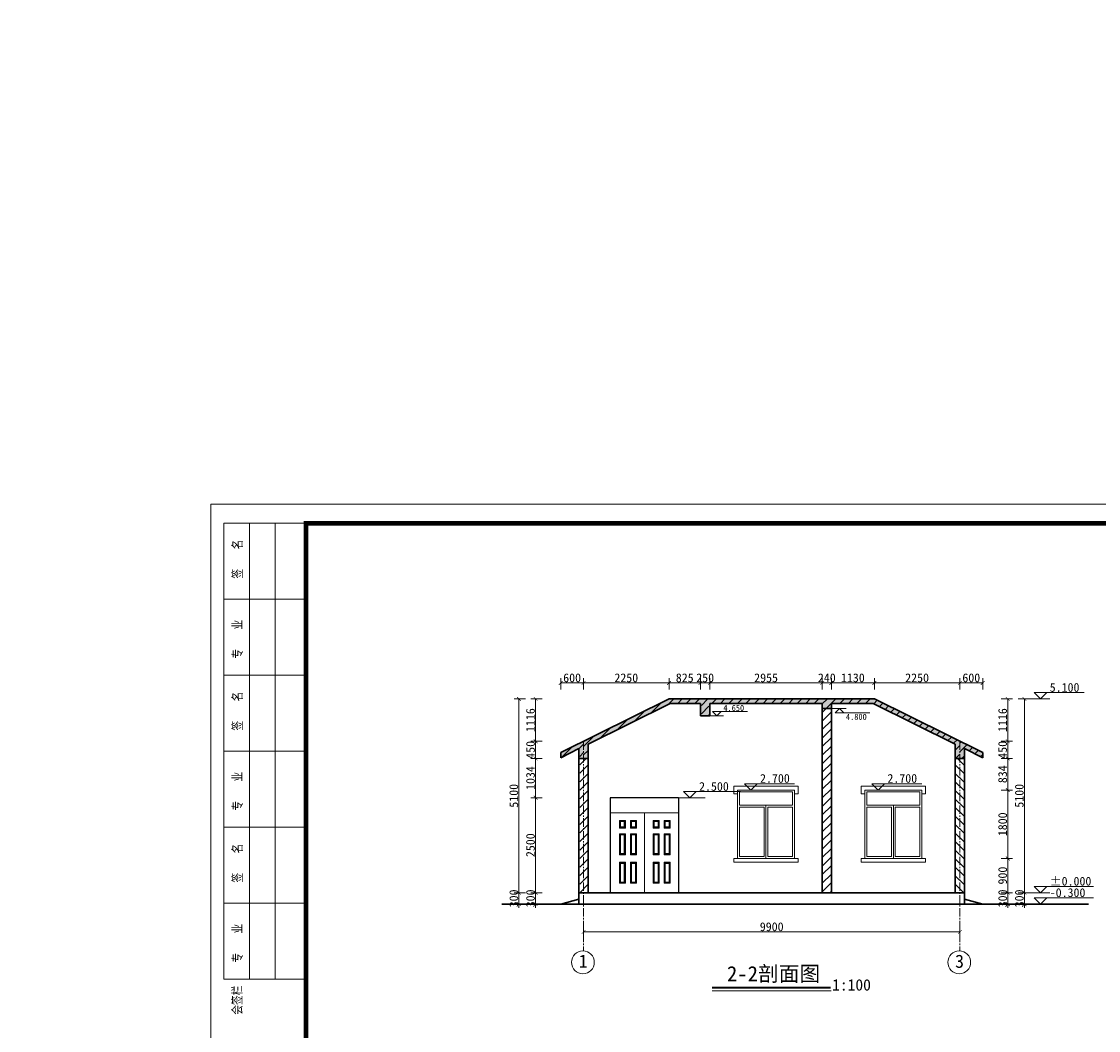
# Model space of a CAD drawing. Extents: x -13074 to 1448651, y 3648755 to 8081248.
# Tile 72 of 173: x 559470 to 559753, y 3858110 to 3858375. Entities that reach past the tile are written whole.
import ezdxf

# ---------------------------------------------------------------- set-up
doc = ezdxf.new("R2010")
doc.units = 0
doc.header["$PDMODE"] = 32
doc.header["$PDSIZE"] = 0.2
doc.linetypes.add('CENTER2', pattern=[1.125, 0.75, -0.125, 0.125, -0.125])
doc.layers.get('0').update_dxf_attribs({"linetype": 'CONTINUOUS'})
doc.layers.get('Defpoints').update_dxf_attribs({"linetype": 'CONTINUOUS'})
for name, color, linetype, lineweight in [('0.09标注线', 3, 'CONTINUOUS', 9), ('0.13填充', 8, 'CONTINUOUS', 9), ('0.30粗线', 7, 'CONTINUOUS', 30), ('SHEET', 1, 'CONTINUOUS', 15), ('文字', 7, 'CONTINUOUS', 15), ('新建路', 7, 'CONTINUOUS', 40), ('细实线', 3, 'CONTINUOUS', 20)]:
    doc.layers.add(name, color=color, linetype=linetype, lineweight=lineweight)
for name, color, linetype in [('DIM', 3, 'CONTINUOUS'), ('PUB_DIM', 3, 'CONTINUOUS'), ('WINDOW', 4, 'CONTINUOUS')]:
    doc.layers.add(name, color=color, linetype=linetype)
doc.styles.add('-仿宋_GB2312', font='FangSong_GB2312.ttf')
doc.styles.add('FHZ', font='FangSong_GB2312.ttf', dxfattribs={"width": 0.707, "height": 300})
doc.styles.add('TSSD_Dimension', font='tssdeng.shx', dxfattribs={"width": 0.7, "bigfont": '1hztxt.shx'})
doc.dimstyles.new('TSSD_100_100', dxfattribs={"dimtxt": 300, "dimasz": 100, "dimexe": 100, "dimexo": 250, "dimgap": 100, "dimtad": 1, "dimdec": 0, "dimzin": 0, "dimdsep": 46, "dimtxsty": 'TSSD_Dimension', "dimblk": 'ARCHTICK', "dimcen": 0, "dimdle": 100, "dimclrt": 7, "dimadec": 0, "dimazin": 0, "dimtfac": 1, "dimtdec": 0, "dimtix": 1, "dimtmove": 2, "dimatfit": 3, "dimfxl": 1, "dimtolj": 1, "dimtzin": 0, "dimarcsym": 0})
doc.dimstyles.new('zzzz STANDARD', dxfattribs={"dimtxt": 2.3, "dimasz": 1, "dimexe": 1.25, "dimexo": 1.5, "dimgap": 0.2, "dimtad": 1, "dimdec": 0, "dimlfac": 10, "dimzin": 0, "dimdsep": 46, "dimtxsty": '-仿宋_GB2312', "dimblk": 'ARCHTICK', "dimcen": 0.09, "dimadec": 0, "dimazin": 0, "dimtfac": 1, "dimtdec": 0, "dimtix": 1, "dimtmove": 2, "dimatfit": 3, "dimfxl": 1.7, "dimfxlon": 1, "dimtolj": 1, "dimtzin": 0, "dimlwd": 9, "dimlwe": 9, "dimarcsym": 0})
pattern_1 = [(50, (559616.959, 3858145.931), (3.64369, -0.31878), [0.381, -4.191]), (355, (559616.959, 3858145.931), (-0.70486, 3.82113), [0.3048, -3.3528]), (100.451, (559617.2626, 3858145.9043), (2.93885, 3.50233), [0.3238, -3.5618]), (46.184, (559616.959, 3858146.947), (5.42158, -0.84085), [0.5715, -6.2865]), (96.6356, (559617.411, 3858146.877), (4.74808, 4.9485), [0.4857, -5.3427]), (351.184, (559616.959, 3858146.947), (4.7481, 4.9485), [0.4572, -5.0292]), (21, (559617.467, 3858146.693), (3.0323, -2.04531), [0.381, -4.191]), (326, (559617.467, 3858146.693), (1.23604, 3.68376), [0.3048, -3.3528]), (71.4514, (559617.7197, 3858146.5225), (4.26833, 1.63846), [0.3238, -3.5618]), (37.5, (559616.959, 3858145.9309), (0.061772, 1.691101), [0, -3.31216, 0, -3.4036, 0, -3.3655]), (7.5, (559616.959, 3858145.9309), (1.336393, 2.003611), [0, -1.94056, 0, -3.23596, 0, -1.2827]), (327.5, (559615.8262, 3858145.9309), (2.711812, -0.114575), [0, -1.27, 0, -3.9624, 0, -5.2578]), (317.5, (559615.3182, 3858145.931), (2.962584, 0.50853), [0, -1.651, 0, -2.63144, 0, -3.7338])]

# ---------------------------------------------------------------- blocks, each defined once
blk = doc.blocks.new('_ARCHTICK')
at = {"color": 0, "linetype": 'ByBlock', "const_width": 0.15}
blk.add_lwpolyline([(-0.5, -0.5), (0.5, 0.5)], dxfattribs=at)
blk = doc.blocks.new('*D2352')
at = {"layer": '0.09标注线', "color": 0, "linetype": 'Continuous', "lineweight": 9}
for p, q in [((559727.86, 3858145.93), (559730.81, 3858145.93)), ((559729.56, 3858145.93), (559729.56, 3858146.93)), ((559729.56, 3858142.93), (559729.56, 3858145.93)), ((559727.86, 3858142.93), (559730.81, 3858142.93)), ((559729.56, 3858142.93), (559729.56, 3858141.93))]:
    blk.add_line(p, q, dxfattribs=at)
at = {"layer": 'Defpoints', "color": 0, "linetype": 'Continuous', "lineweight": 13}
for p in [(559717.96, 3858145.93), (559729.56, 3858145.93), (559717.96, 3858142.93)]:
    blk.add_point(p, dxfattribs=at)
at = {"layer": '0.09标注线', "color": 0, "linetype": 'Continuous', "lineweight": 9}
for p, rotation in [((559729.56, 3858145.93), 270), ((559729.56, 3858142.93), 90)]:
    blk.add_blockref('_ARCHTICK', p, dxfattribs=dict(at, rotation=rotation))
at = {"layer": '0.09标注线', "color": 0, "linetype": 'Continuous', "lineweight": 13, "insert": (559728.21, 3858144.43), "char_height": 2.3, "attachment_point": 5, "rotation": 90, "style": '-仿宋_GB2312'}
blk.add_mtext('\\A1;300', dxfattribs=at)
blk = doc.blocks.new('*D2356')
at = {"layer": '0.09标注线', "color": 0, "linetype": 'Continuous', "lineweight": 9}
for p, q in [((559727.86, 3858185.77), (559730.81, 3858185.77)), ((559729.56, 3858185.77), (559729.56, 3858186.77)), ((559729.56, 3858181.27), (559729.56, 3858185.77)), ((559727.86, 3858181.27), (559730.81, 3858181.27)), ((559729.56, 3858181.27), (559729.56, 3858180.27))]:
    blk.add_line(p, q, dxfattribs=at)
at = {"layer": 'Defpoints', "color": 0, "linetype": 'Continuous', "lineweight": 13}
for p in [(559716.96, 3858185.77), (559729.56, 3858185.77), (559715.96, 3858181.27)]:
    blk.add_point(p, dxfattribs=at)
at = {"layer": '0.09标注线', "color": 0, "linetype": 'Continuous', "lineweight": 9}
for p, rotation in [((559729.56, 3858185.77), 270), ((559729.56, 3858181.27), 90)]:
    blk.add_blockref('_ARCHTICK', p, dxfattribs=dict(at, rotation=rotation))
at = {"layer": '0.09标注线', "color": 0, "linetype": 'Continuous', "lineweight": 13, "insert": (559728.21, 3858183.52), "char_height": 2.3, "attachment_point": 5, "rotation": 90, "style": '-仿宋_GB2312'}
blk.add_mtext('\\A1;450', dxfattribs=at)
blk = doc.blocks.new('*D2358')
at = {"layer": '0.09标注线', "color": 0, "linetype": 'Continuous', "lineweight": 9}
for p, q in [((559732.25, 3858196.93), (559735.2, 3858196.93)), ((559733.95, 3858196.93), (559733.95, 3858145.93)), ((559732.25, 3858145.93), (559735.2, 3858145.93))]:
    blk.add_line(p, q, dxfattribs=at)
at = {"layer": 'Defpoints', "color": 0, "linetype": 'Continuous', "lineweight": 13}
for p in [(559694.46, 3858196.93), (559717.96, 3858145.93), (559733.95, 3858145.93)]:
    blk.add_point(p, dxfattribs=at)
at = {"layer": '0.09标注线', "color": 0, "linetype": 'Continuous', "lineweight": 9}
for p, rotation in [((559733.95, 3858196.93), 90), ((559733.95, 3858145.93), 270)]:
    blk.add_blockref('_ARCHTICK', p, dxfattribs=dict(at, rotation=rotation))
at = {"layer": '0.09标注线', "color": 0, "linetype": 'Continuous', "lineweight": 13, "insert": (559732.6, 3858171.43), "char_height": 2.3, "attachment_point": 5, "rotation": 90, "style": '-仿宋_GB2312'}
blk.add_mtext('\\A1;5100', dxfattribs=at)
blk = doc.blocks.new('*D2359')
at = {"layer": '0.09标注线', "color": 0, "linetype": 'Continuous', "lineweight": 9}
for p, q in [((559732.25, 3858145.93), (559735.2, 3858145.93)), ((559733.95, 3858145.93), (559733.95, 3858146.93)), ((559733.95, 3858145.93), (559733.95, 3858142.93)), ((559732.25, 3858142.93), (559735.2, 3858142.93)), ((559733.95, 3858142.93), (559733.95, 3858141.93))]:
    blk.add_line(p, q, dxfattribs=at)
at = {"layer": 'Defpoints', "color": 0, "linetype": 'Continuous', "lineweight": 13}
for p in [(559717.96, 3858145.93), (559717.96, 3858142.93), (559733.95, 3858142.93)]:
    blk.add_point(p, dxfattribs=at)
at = {"layer": '0.09标注线', "color": 0, "linetype": 'Continuous', "lineweight": 9}
for p, rotation in [((559733.95, 3858145.93), 270), ((559733.95, 3858142.93), 90)]:
    blk.add_blockref('_ARCHTICK', p, dxfattribs=dict(at, rotation=rotation))
at = {"layer": '0.09标注线', "color": 0, "linetype": 'Continuous', "lineweight": 13, "insert": (559732.6, 3858144.43), "char_height": 2.3, "attachment_point": 5, "rotation": 90, "style": '-仿宋_GB2312'}
blk.add_mtext('\\A1;300', dxfattribs=at)
blk = doc.blocks.new('*D2360')
at = {"layer": '0.09标注线', "color": 0, "linetype": 'Continuous', "lineweight": 9}
for p, q in [((559607.06, 3858145.93), (559604.11, 3858145.93)), ((559605.36, 3858145.93), (559605.36, 3858146.93)), ((559605.36, 3858142.93), (559605.36, 3858145.93)), ((559607.06, 3858142.93), (559604.11, 3858142.93)), ((559605.36, 3858142.93), (559605.36, 3858141.93))]:
    blk.add_line(p, q, dxfattribs=at)
at = {"layer": 'Defpoints', "color": 0, "linetype": 'Continuous', "lineweight": 13}
for p in [(559605.36, 3858145.93), (559616.96, 3858145.93), (559616.96, 3858142.93)]:
    blk.add_point(p, dxfattribs=at)
at = {"layer": '0.09标注线', "color": 0, "linetype": 'Continuous', "lineweight": 9}
for p, rotation in [((559605.36, 3858145.93), 270), ((559605.36, 3858142.93), 90)]:
    blk.add_blockref('_ARCHTICK', p, dxfattribs=dict(at, rotation=rotation))
at = {"layer": '0.09标注线', "color": 0, "linetype": 'Continuous', "lineweight": 13, "insert": (559604.01, 3858144.43), "char_height": 2.3, "attachment_point": 5, "rotation": 90, "style": '-仿宋_GB2312'}
blk.add_mtext('\\A1;300', dxfattribs=at)
blk = doc.blocks.new('*D2363')
at = {"layer": '0.09标注线', "color": 0, "linetype": 'Continuous', "lineweight": 9}
for p, q in [((559607.06, 3858185.77), (559604.11, 3858185.77)), ((559605.36, 3858185.77), (559605.36, 3858186.77)), ((559605.36, 3858181.27), (559605.36, 3858185.77)), ((559607.06, 3858181.27), (559604.11, 3858181.27)), ((559605.36, 3858181.27), (559605.36, 3858180.27))]:
    blk.add_line(p, q, dxfattribs=at)
at = {"layer": 'Defpoints', "color": 0, "linetype": 'Continuous', "lineweight": 13}
for p in [(559605.36, 3858185.77), (559617.96, 3858185.77), (559618.96, 3858181.27)]:
    blk.add_point(p, dxfattribs=at)
at = {"layer": '0.09标注线', "color": 0, "linetype": 'Continuous', "lineweight": 9}
for p, rotation in [((559605.36, 3858185.77), 270), ((559605.36, 3858181.27), 90)]:
    blk.add_blockref('_ARCHTICK', p, dxfattribs=dict(at, rotation=rotation))
at = {"layer": '0.09标注线', "color": 0, "linetype": 'Continuous', "lineweight": 13, "insert": (559604.01, 3858183.52), "char_height": 2.3, "attachment_point": 5, "rotation": 90, "style": '-仿宋_GB2312'}
blk.add_mtext('\\A1;450', dxfattribs=at)
blk = doc.blocks.new('*D2365')
at = {"layer": '0.09标注线', "color": 0, "linetype": 'Continuous', "lineweight": 9}
for p, q in [((559602.67, 3858196.93), (559599.72, 3858196.93)), ((559600.97, 3858196.93), (559600.97, 3858145.93)), ((559602.67, 3858145.93), (559599.72, 3858145.93))]:
    blk.add_line(p, q, dxfattribs=at)
at = {"layer": 'Defpoints', "color": 0, "linetype": 'Continuous', "lineweight": 13}
for p in [(559640.46, 3858196.93), (559600.97, 3858145.93), (559616.96, 3858145.93)]:
    blk.add_point(p, dxfattribs=at)
at = {"layer": '0.09标注线', "color": 0, "linetype": 'Continuous', "lineweight": 9}
for p, rotation in [((559600.97, 3858196.93), 90), ((559600.97, 3858145.93), 270)]:
    blk.add_blockref('_ARCHTICK', p, dxfattribs=dict(at, rotation=rotation))
at = {"layer": '0.09标注线', "color": 0, "linetype": 'Continuous', "lineweight": 13, "insert": (559599.62, 3858171.43), "char_height": 2.3, "attachment_point": 5, "rotation": 90, "style": '-仿宋_GB2312'}
blk.add_mtext('\\A1;5100', dxfattribs=at)
blk = doc.blocks.new('*D2366')
at = {"layer": '0.09标注线', "color": 0, "linetype": 'Continuous', "lineweight": 9}
for p, q in [((559602.67, 3858145.93), (559599.72, 3858145.93)), ((559600.97, 3858145.93), (559600.97, 3858146.93)), ((559600.97, 3858145.93), (559600.97, 3858142.93)), ((559602.67, 3858142.93), (559599.72, 3858142.93)), ((559600.97, 3858142.93), (559600.97, 3858141.93))]:
    blk.add_line(p, q, dxfattribs=at)
at = {"layer": 'Defpoints', "color": 0, "linetype": 'Continuous', "lineweight": 13}
for p in [(559616.96, 3858145.93), (559600.97, 3858142.93), (559616.96, 3858142.93)]:
    blk.add_point(p, dxfattribs=at)
at = {"layer": '0.09标注线', "color": 0, "linetype": 'Continuous', "lineweight": 9}
for p, rotation in [((559600.97, 3858145.93), 270), ((559600.97, 3858142.93), 90)]:
    blk.add_blockref('_ARCHTICK', p, dxfattribs=dict(at, rotation=rotation))
at = {"layer": '0.09标注线', "color": 0, "linetype": 'Continuous', "lineweight": 13, "insert": (559599.62, 3858144.43), "char_height": 2.3, "attachment_point": 5, "rotation": 90, "style": '-仿宋_GB2312'}
blk.add_mtext('\\A1;300', dxfattribs=at)
blk = doc.blocks.new('*D2498')
at = {"layer": '0.09标注线', "color": 0, "linetype": 'Continuous', "lineweight": 9}
for p, q in [((559680.76, 3858199.41), (559680.76, 3858202.36)), ((559683.16, 3858199.41), (559683.16, 3858202.36)), ((559680.76, 3858201.11), (559679.76, 3858201.11)), ((559683.16, 3858201.11), (559680.76, 3858201.11)), ((559683.16, 3858201.11), (559684.16, 3858201.11))]:
    blk.add_line(p, q, dxfattribs=at)
at = {"layer": 'Defpoints', "color": 0, "linetype": 'Continuous', "lineweight": 13}
for p in [(559680.76, 3858201.11), (559680.76, 3858195.73), (559683.16, 3858195.73)]:
    blk.add_point(p, dxfattribs=at)
at = {"layer": '0.09标注线', "color": 0, "linetype": 'Continuous', "lineweight": 9}
blk.add_blockref('_ARCHTICK', (559680.76, 3858201.11), dxfattribs=at)
at = {"layer": '0.09标注线', "color": 0, "linetype": 'Continuous', "lineweight": 9, "rotation": 180}
blk.add_blockref('_ARCHTICK', (559683.16, 3858201.11), dxfattribs=at)
at = {"layer": '0.09标注线', "color": 0, "linetype": 'Continuous', "lineweight": 13, "insert": (559681.96, 3858202.46), "char_height": 2.3, "attachment_point": 5, "style": '-仿宋_GB2312'}
blk.add_mtext('\\A1;240', dxfattribs=at)
blk = doc.blocks.new('*D2499')
at = {"layer": '0.09标注线', "color": 0, "linetype": 'Continuous', "lineweight": 9}
for p, q in [((559651.21, 3858199.41), (559651.21, 3858202.36)), ((559680.76, 3858199.41), (559680.76, 3858202.36)), ((559680.76, 3858201.11), (559651.21, 3858201.11))]:
    blk.add_line(p, q, dxfattribs=at)
at = {"layer": 'Defpoints', "color": 0, "linetype": 'Continuous', "lineweight": 13}
for p in [(559651.21, 3858201.11), (559651.21, 3858195.73), (559680.76, 3858195.73)]:
    blk.add_point(p, dxfattribs=at)
at = {"layer": '0.09标注线', "color": 0, "linetype": 'Continuous', "lineweight": 9, "rotation": 180}
blk.add_blockref('_ARCHTICK', (559651.21, 3858201.11), dxfattribs=at)
at = {"layer": '0.09标注线', "color": 0, "linetype": 'Continuous', "lineweight": 9}
blk.add_blockref('_ARCHTICK', (559680.76, 3858201.11), dxfattribs=at)
at = {"layer": '0.09标注线', "color": 0, "linetype": 'Continuous', "lineweight": 13, "insert": (559665.98, 3858202.46), "char_height": 2.3, "attachment_point": 5, "style": '-仿宋_GB2312'}
blk.add_mtext('\\A1;2955', dxfattribs=at)
blk = doc.blocks.new('*D2500')
at = {"layer": '0.09标注线', "color": 0, "linetype": 'Continuous', "lineweight": 9}
for p, q in [((559648.71, 3858199.41), (559648.71, 3858202.36)), ((559651.21, 3858199.41), (559651.21, 3858202.36)), ((559648.71, 3858201.11), (559647.71, 3858201.11)), ((559651.21, 3858201.11), (559648.71, 3858201.11)), ((559651.21, 3858201.11), (559652.21, 3858201.11))]:
    blk.add_line(p, q, dxfattribs=at)
at = {"layer": 'Defpoints', "color": 0, "linetype": 'Continuous', "lineweight": 13}
for p in [(559648.71, 3858201.11), (559648.71, 3858195.73), (559651.21, 3858195.73)]:
    blk.add_point(p, dxfattribs=at)
at = {"layer": '0.09标注线', "color": 0, "linetype": 'Continuous', "lineweight": 9}
blk.add_blockref('_ARCHTICK', (559648.71, 3858201.11), dxfattribs=at)
at = {"layer": '0.09标注线', "color": 0, "linetype": 'Continuous', "lineweight": 9, "rotation": 180}
blk.add_blockref('_ARCHTICK', (559651.21, 3858201.11), dxfattribs=at)
at = {"layer": '0.09标注线', "color": 0, "linetype": 'Continuous', "lineweight": 13, "insert": (559649.96, 3858202.46), "char_height": 2.3, "attachment_point": 5, "style": '-仿宋_GB2312'}
blk.add_mtext('\\A1;250', dxfattribs=at)
blk = doc.blocks.new('*D2501')
at = {"layer": '0.09标注线', "color": 0, "linetype": 'Continuous', "lineweight": 9}
for p, q in [((559640.46, 3858199.41), (559640.46, 3858202.36)), ((559648.71, 3858199.41), (559648.71, 3858202.36)), ((559648.71, 3858201.11), (559640.46, 3858201.11))]:
    blk.add_line(p, q, dxfattribs=at)
at = {"layer": 'Defpoints', "color": 0, "linetype": 'Continuous', "lineweight": 13}
for p in [(559640.46, 3858201.11), (559640.46, 3858196.93), (559648.71, 3858195.73)]:
    blk.add_point(p, dxfattribs=at)
at = {"layer": '0.09标注线', "color": 0, "linetype": 'Continuous', "lineweight": 9, "rotation": 180}
blk.add_blockref('_ARCHTICK', (559640.46, 3858201.11), dxfattribs=at)
at = {"layer": '0.09标注线', "color": 0, "linetype": 'Continuous', "lineweight": 9}
blk.add_blockref('_ARCHTICK', (559648.71, 3858201.11), dxfattribs=at)
at = {"layer": '0.09标注线', "color": 0, "linetype": 'Continuous', "lineweight": 13, "insert": (559644.58, 3858202.46), "char_height": 2.3, "attachment_point": 5, "style": '-仿宋_GB2312'}
blk.add_mtext('\\A1;825', dxfattribs=at)
blk = doc.blocks.new('*D1656')
at = {"layer": 'Defpoints', "color": 0, "lineweight": 13}
for p in [(795706, 267581), (795535, 266220), (795733, 266164), (795134, 265865), (795134, 265865)]:
    blk.add_point(p, dxfattribs=at)
at = {"layer": 'PUB_DIM', "color": 0, "lineweight": -2}
blk.add_arc((795134, 265865), 536, 26.5651, 71.5651, dxfattribs=at)
at = {"layer": 'PUB_DIM', "color": 0, "lineweight": -2, "xscale": 100, "yscale": 100, "zscale": 100}
for p, rotation in [((795303, 266373), 161.5650511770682), ((795614, 266104), 296.5650511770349)]:
    blk.add_blockref('_ARCHTICK', p, dxfattribs=dict(at, rotation=rotation))
blk = doc.blocks.new('123')
at = {"layer": 'PUB_DIM', "color": 7}
dim = blk.add_angular_dim_2l(base=(795535.2, 266220.4), line1=((795732.5, 266163.8), (795133.8, 265864.5)), line2=((795133.8, 265864.5), (795706, 267580.9)), text=' ', dimstyle='TSSD_100_100', dxfattribs=at)
dim.commit()
dim.dimension.update_dxf_attribs({"geometry": '*D1656', "text_midpoint": (426562.1, 722353.3)})

msp = doc.modelspace()

# ---------------------------------------------------------------- hatches: boundary and pattern name
at = {"layer": '0.09标注线', "linetype": 'Continuous', "lineweight": 13}
h = msp.add_hatch(dxfattribs=at)
h.set_pattern_fill('ANSI31', color=256, scale=0.5, style=0)
h.set_pattern_definition([(45, (554986.9912, 3817513.4431), (-1.122532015, 1.122532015), [])])
h.paths.add_polyline_path([(559694.459, 3858196.931), (559640.459, 3858196.931), (559617.959, 3858185.774), (559617.959, 3858181.274), (559619.159, 3858181.274), (559619.159, 3858185.03), (559640.74, 3858195.731), (559648.959, 3858195.731), (559648.959, 3858192.431), (559650.959, 3858192.431), (559650.959, 3858195.731), (559680.759, 3858195.731), (559680.759, 3858194.431), (559683.159, 3858194.431), (559683.159, 3858195.731), (559694.178, 3858195.731), (559715.759, 3858185.03), (559715.759, 3858181.274), (559716.959, 3858181.274), (559716.959, 3858185.774)])
h.paths.add_polyline_path([(559683.159, 3858193.931), (559683.159, 3858194.431), (559680.759, 3858194.431), (559680.759, 3858193.931), (559680.759, 3858145.931), (559683.159, 3858145.931)])
h = msp.add_hatch(dxfattribs=at)
h.set_pattern_fill('AR-CONC', color=256, scale=0.02, style=0)
h.set_pattern_definition(pattern_1)
h.paths.add_polyline_path([(559640.74, 3858195.731), (559648.959, 3858195.731), (559648.959, 3858192.431), (559650.959, 3858192.431), (559650.959, 3858195.731), (559680.759, 3858195.731), (559680.759, 3858194.431), (559683.159, 3858194.431), (559683.159, 3858195.731), (559694.178, 3858195.731), (559715.759, 3858185.03), (559715.759, 3858181.274), (559716.959, 3858181.274), (559716.959, 3858185.774), (559694.459, 3858196.931), (559640.459, 3858196.931), (559617.959, 3858185.774), (559617.959, 3858181.274), (559619.159, 3858181.274), (559619.159, 3858185.03)])
h = msp.add_hatch(dxfattribs=at)
h.set_pattern_fill('ANSI31', color=256, scale=0.5, style=0)
h.set_pattern_definition([(45, (559611.959, 3858181.2744), (-1.122532, 1.122532), [])])
h.paths.add_polyline_path([(559616.959, 3858183.939), (559616.959, 3858181.274), (559617.959, 3858181.274), (559617.959, 3858185.774), (559611.959, 3858182.799), (559611.959, 3858181.46)])
h.paths.add_polyline_path([(559717.959, 3858183.939), (559722.959, 3858181.46), (559722.959, 3858182.799), (559716.959, 3858185.774), (559716.959, 3858181.274), (559717.959, 3858181.274)])
h = msp.add_hatch(dxfattribs=at)
h.set_pattern_fill('AR-CONC', color=256, scale=0.02, style=0)
h.set_pattern_definition(pattern_1)
h.paths.add_polyline_path([(559716.959, 3858181.274), (559717.959, 3858181.274), (559717.959, 3858183.939), (559722.959, 3858181.46), (559722.959, 3858182.799), (559716.959, 3858185.774)])
h.paths.add_polyline_path([(559611.959, 3858182.799), (559611.959, 3858181.46), (559616.959, 3858183.939), (559616.959, 3858181.274), (559617.959, 3858181.274), (559617.959, 3858185.774)])
h = msp.add_hatch(dxfattribs=at)
h.set_pattern_fill('ANSI31', color=256, scale=0.5, style=0)
h.set_pattern_definition([(45, (559616.959, 3858145.9309), (-1.12253, 1.12253), [])])
h.paths.add_polyline_path([(559617.959, 3858145.931), (559619.159, 3858145.931), (559619.159, 3858181.274), (559617.959, 3858181.274)])
h.paths.add_polyline_path([(559617.959, 3858181.274), (559616.959, 3858181.274), (559616.959, 3858145.931), (559617.959, 3858145.931)])
h = msp.add_hatch(dxfattribs=at)
h.set_pattern_fill('ANSI31', color=256, scale=0.5, style=0)
h.set_pattern_definition([(135, (559717.959, 3858145.9309), (1.12253, 1.12253), [])])
h.paths.add_polyline_path([(559716.959, 3858145.931), (559715.759, 3858145.931), (559715.759, 3858181.274), (559716.959, 3858181.274)])
h.paths.add_polyline_path([(559716.959, 3858181.274), (559717.959, 3858181.274), (559717.959, 3858145.931), (559716.959, 3858145.931)])

# ---------------------------------------------------------------- linework, layer by layer
at = {"color": 7}
for p, q in [((559642.959, 3858170.931), (559624.959, 3858170.931)), ((559624.959, 3858170.931), (559624.959, 3858145.931)), ((559642.959, 3858170.931), (559642.959, 3858145.931)), ((559642.959, 3858145.931), (559624.959, 3858145.931))]:
    msp.add_line(p, q, dxfattribs=at)
at = {"layer": '0.09标注线'}
for p, q in [((559736.504, 3858198.584), (559738.157, 3858196.931)), ((559736.504, 3858198.584), (559739.81, 3858198.584)), ((559738.157, 3858196.931), (559739.81, 3858198.584)), ((559651.874, 3858193.588), (559653.031, 3858192.431)), ((559651.874, 3858193.588), (559654.188, 3858193.588)), ((559653.031, 3858192.431), (559654.188, 3858193.588)), ((559684.124, 3858193.274), (559685.281, 3858194.431)), ((559684.124, 3858193.274), (559686.438, 3858193.274)), ((559685.281, 3858194.431), (559686.438, 3858193.274)), ((559660.31, 3858174.584), (559661.963, 3858172.931)), ((559660.31, 3858174.584), (559673.494, 3858174.584)), ((559661.963, 3858172.931), (559663.616, 3858174.584)), ((559693.81, 3858174.584), (559695.463, 3858172.931)), ((559693.81, 3858174.584), (559706.994, 3858174.584)), ((559695.463, 3858172.931), (559697.116, 3858174.584)), ((559644.266, 3858172.584), (559645.919, 3858170.931)), ((559644.266, 3858172.584), (559647.572, 3858172.584)), ((559645.919, 3858170.931), (559647.572, 3858172.584)), ((559736.504, 3858147.584), (559738.157, 3858145.931)), ((559736.504, 3858147.584), (559739.81, 3858147.584)), ((559738.157, 3858145.931), (559739.81, 3858147.584)), ((559736.504, 3858144.584), (559738.157, 3858142.931)), ((559736.504, 3858144.584), (559739.81, 3858144.584)), ((559738.157, 3858142.931), (559739.81, 3858144.584))]:
    msp.add_line(p, q, dxfattribs=at)
at = {"layer": '0.09标注线', "linetype": 'Continuous', "lineweight": 13}
for p, q in [((559657.459, 3858171.931), (559657.459, 3858173.931)), ((559657.459, 3858173.931), (559674.459, 3858173.931)), ((559674.459, 3858171.931), (559674.459, 3858173.931)), ((559690.959, 3858171.931), (559690.959, 3858173.931)), ((559690.959, 3858173.931), (559707.959, 3858173.931)), ((559707.959, 3858171.931), (559707.959, 3858173.931)), ((559657.459, 3858171.931), (559658.459, 3858171.931)), ((559658.459, 3858154.931), (559658.459, 3858172.931)), ((559658.459, 3858172.931), (559673.459, 3858172.931)), ((559672.959, 3858172.431), (559658.959, 3858172.431)), ((559658.959, 3858172.431), (559658.959, 3858168.931)), ((559672.959, 3858168.931), (559672.959, 3858172.431)), ((559673.459, 3858172.931), (559673.459, 3858154.931)), ((559674.459, 3858171.931), (559673.459, 3858171.931)), ((559690.959, 3858171.931), (559691.959, 3858171.931)), ((559691.959, 3858154.931), (559691.959, 3858172.931)), ((559691.959, 3858172.931), (559706.959, 3858172.931)), ((559706.459, 3858172.431), (559692.459, 3858172.431)), ((559692.459, 3858172.431), (559692.459, 3858168.931)), ((559706.459, 3858168.931), (559706.459, 3858172.431)), ((559706.959, 3858172.931), (559706.959, 3858154.931)), ((559707.959, 3858171.931), (559706.959, 3858171.931)), ((559658.959, 3858168.931), (559672.959, 3858168.931)), ((559658.959, 3858168.431), (559658.959, 3858155.431)), ((559665.459, 3858168.431), (559658.959, 3858168.431)), ((559665.459, 3858155.431, -0.169), (559665.459, 3858168.431, -0.04)), ((559665.959, 3858168.931), (559665.959, 3858154.931)), ((559666.459, 3858168.431, -0.04), (559666.459, 3858155.431, -0.169)), ((559672.959, 3858168.431), (559666.459, 3858168.431)), ((559672.959, 3858155.431), (559672.959, 3858168.431)), ((559692.459, 3858168.931), (559706.459, 3858168.931)), ((559692.459, 3858168.431), (559692.459, 3858155.431)), ((559698.959, 3858168.431), (559692.459, 3858168.431)), ((559698.959, 3858155.431, -0.169), (559698.959, 3858168.431, -0.04)), ((559699.459, 3858168.931), (559699.459, 3858154.931)), ((559699.959, 3858168.431, -0.04), (559699.959, 3858155.431, -0.169)), ((559706.459, 3858168.431), (559699.959, 3858168.431)), ((559706.459, 3858155.431), (559706.459, 3858168.431)), ((559674.459, 3858154.931), (559657.459, 3858154.931)), ((559657.459, 3858153.931), (559657.459, 3858154.931)), ((559674.459, 3858153.931), (559657.459, 3858153.931)), ((559673.459, 3858154.931), (559658.459, 3858154.931)), ((559658.959, 3858155.431, -0.032), (559665.459, 3858155.433, -0.169)), ((559666.459, 3858155.433, -0.169), (559672.959, 3858155.431, -0.032)), ((559674.459, 3858154.931), (559674.459, 3858153.931)), ((559707.959, 3858154.931), (559690.959, 3858154.931)), ((559690.959, 3858153.931), (559690.959, 3858154.931)), ((559707.959, 3858153.931), (559690.959, 3858153.931)), ((559706.959, 3858154.931), (559691.959, 3858154.931)), ((559692.459, 3858155.431, -0.032), (559698.959, 3858155.433, -0.169)), ((559699.959, 3858155.433, -0.169), (559706.459, 3858155.431, -0.032)), ((559707.959, 3858154.931), (559707.959, 3858153.931))]:
    msp.add_line(p, q, dxfattribs=at)
at = {"layer": '0.13填充', "color": 7, "lineweight": 40, "ltscale": 0.005}
msp.add_line((559651.795, 3858120.973), (559682.969, 3858120.973), dxfattribs=at)
at = {"layer": '0.13填充', "color": 7, "ltscale": 0.005}
msp.add_line((559651.795, 3858120.136), (559683.134, 3858120.136), dxfattribs=at)
at = {"layer": '0.30粗线'}
for p, q in [((559640.459, 3858196.931), (559611.959, 3858182.799)), ((559640.74, 3858195.731), (559619.159, 3858185.03)), ((559694.459, 3858196.931), (559640.459, 3858196.931)), ((559648.709, 3858195.731), (559640.74, 3858195.731)), ((559648.709, 3858195.731), (559648.709, 3858192.431)), ((559680.709, 3858195.731), (559651.209, 3858195.731)), ((559651.209, 3858195.731), (559651.209, 3858192.431)), ((559680.759, 3858195.731), (559680.759, 3858193.931)), ((559683.159, 3858195.731), (559683.159, 3858193.931)), ((559694.178, 3858195.731), (559683.209, 3858195.731)), ((559694.178, 3858195.731), (559715.759, 3858185.03)), ((559694.459, 3858196.931), (559722.959, 3858182.799)), ((559683.159, 3858194.431), (559680.759, 3858194.431)), ((559680.759, 3858193.931), (559680.759, 3858145.931)), ((559683.159, 3858193.931), (559683.159, 3858145.931)), ((559651.209, 3858192.431), (559648.709, 3858192.431)), ((559619.159, 3858185.03), (559619.159, 3858181.274)), ((559715.759, 3858185.03), (559715.759, 3858181.274)), ((559616.759, 3858183.84), (559611.959, 3858181.46)), ((559611.959, 3858182.799), (559611.959, 3858181.46)), ((559616.759, 3858183.84), (559616.759, 3858142.931)), ((559718.159, 3858183.84), (559718.159, 3858142.931)), ((559718.159, 3858183.84), (559722.959, 3858181.46)), ((559722.959, 3858182.799), (559722.959, 3858181.46)), ((559616.759, 3858181.274), (559619.159, 3858181.274)), ((559619.159, 3858181.274), (559619.159, 3858145.931)), ((559715.759, 3858181.274), (559715.759, 3858145.931)), ((559718.159, 3858181.274), (559715.759, 3858181.274)), ((559616.759, 3858145.931), (559717.959, 3858145.931)), ((559596.466, 3858142.931), (559750.807, 3858142.931)), ((559616.759, 3858144.257), (559611.959, 3858142.931)), ((559718.159, 3858144.257), (559722.959, 3858142.931))]:
    msp.add_line(p, q, dxfattribs=at)
at = {"layer": 'SHEET', "color": 7}
for p, q in [((559544.961, 3858243.144), (559523.361, 3858243.144)), ((559523.361, 3858243.144), (559544.961, 3858243.144)), ((559523.361, 3858243.144), (559523.361, 3858123.144)), ((559530.111, 3858243.144), (559530.111, 3858123.144)), ((559536.861, 3858243.144), (559536.861, 3858123.144)), ((559523.361, 3858223.144), (559544.961, 3858223.144)), ((559523.361, 3858203.144), (559544.961, 3858203.144)), ((559523.361, 3858203.144), (559544.961, 3858203.144)), ((559523.361, 3858203.144), (559544.961, 3858203.144)), ((559523.361, 3858183.144), (559544.961, 3858183.144)), ((559523.361, 3858163.144), (559544.961, 3858163.144)), ((559523.361, 3858163.144), (559544.961, 3858163.144)), ((559523.361, 3858143.144), (559544.961, 3858143.144)), ((559523.361, 3858123.144), (559544.961, 3858123.144))]:
    msp.add_line(p, q, dxfattribs=at)
msp.add_lwpolyline([(559939.961, 3857951.144), (559519.961, 3857951.144), (559519.961, 3858248.144), (559939.961, 3858248.144)], close=True, dxfattribs=at)
at = {"layer": 'SHEET', "color": 7, "const_width": 1.2}
msp.add_lwpolyline([(559544.961, 3858243.144), (559934.961, 3858243.144), (559934.961, 3857956.144), (559544.961, 3857956.144)], close=True, dxfattribs=at)
at = {"layer": 'WINDOW', "color": 7, "lineweight": 15}
for p, q in [((559624.959, 3858166.931), (559642.959, 3858166.931)), ((559624.959, 3858166.931), (559624.959, 3858145.931)), ((559633.959, 3858145.931), (559633.959, 3858166.931)), ((559633.959, 3858145.931), (559633.959, 3858166.931)), ((559642.959, 3858166.931), (559642.959, 3858145.931)), ((559624.959, 3858145.931), (559632.459, 3858145.931)), ((559639.959, 3858145.931), (559632.459, 3858145.931))]:
    msp.add_line(p, q, dxfattribs=at)
at = {"layer": 'WINDOW', "color": 7, "lineweight": 9}
for p, q in [((559627.391, 3858164.931), (559627.391, 3858162.931)), ((559628.991, 3858164.931), (559627.391, 3858164.931)), ((559627.391, 3858164.931), (559627.691, 3858164.631)), ((559627.541, 3858164.781), (559627.541, 3858163.081)), ((559628.841, 3858164.781), (559627.541, 3858164.781)), ((559627.691, 3858164.631), (559627.691, 3858163.231)), ((559628.691, 3858164.631), (559627.691, 3858164.631)), ((559628.691, 3858164.631), (559628.991, 3858164.931)), ((559628.691, 3858163.231), (559628.691, 3858164.631)), ((559628.841, 3858163.081), (559628.841, 3858164.781)), ((559628.991, 3858162.931), (559628.991, 3858164.931)), ((559630.591, 3858164.631), (559630.291, 3858164.931)), ((559630.291, 3858164.931), (559631.891, 3858164.931)), ((559630.291, 3858162.931), (559630.291, 3858164.931)), ((559630.441, 3858164.781), (559631.741, 3858164.781)), ((559630.441, 3858163.081), (559630.441, 3858164.781)), ((559630.591, 3858164.631), (559631.591, 3858164.631)), ((559630.591, 3858163.231), (559630.591, 3858164.631)), ((559631.891, 3858164.931), (559631.591, 3858164.631)), ((559631.591, 3858164.631), (559631.591, 3858163.231)), ((559631.741, 3858164.781), (559631.741, 3858163.081)), ((559631.891, 3858164.931), (559631.891, 3858162.931)), ((559637.86, 3858164.931), (559636.26, 3858164.931)), ((559636.26, 3858164.931), (559636.26, 3858162.931)), ((559636.26, 3858164.931), (559636.56, 3858164.631)), ((559637.71, 3858164.781), (559636.41, 3858164.781)), ((559636.41, 3858164.781), (559636.41, 3858163.081)), ((559637.56, 3858164.631), (559636.56, 3858164.631)), ((559636.56, 3858164.631), (559636.56, 3858163.231)), ((559637.56, 3858164.631), (559637.86, 3858164.931)), ((559637.56, 3858163.231), (559637.56, 3858164.631)), ((559637.71, 3858163.081), (559637.71, 3858164.781)), ((559637.86, 3858162.931), (559637.86, 3858164.931)), ((559639.46, 3858164.631), (559639.16, 3858164.931)), ((559639.16, 3858162.931), (559639.16, 3858164.931)), ((559639.16, 3858164.931), (559640.76, 3858164.931)), ((559639.31, 3858163.081), (559639.31, 3858164.781)), ((559639.31, 3858164.781), (559640.61, 3858164.781)), ((559639.46, 3858163.231), (559639.46, 3858164.631)), ((559639.46, 3858164.631), (559640.46, 3858164.631)), ((559640.76, 3858164.931), (559640.46, 3858164.631)), ((559640.46, 3858164.631), (559640.46, 3858163.231)), ((559640.61, 3858164.781), (559640.61, 3858163.081)), ((559640.76, 3858164.931), (559640.76, 3858162.931)), ((559627.391, 3858162.931), (559627.691, 3858163.231)), ((559627.391, 3858162.931), (559628.991, 3858162.931)), ((559627.541, 3858163.081), (559628.841, 3858163.081)), ((559627.691, 3858163.231), (559628.691, 3858163.231)), ((559628.691, 3858163.231), (559628.991, 3858162.931)), ((559630.591, 3858163.231), (559630.291, 3858162.931)), ((559631.891, 3858162.931), (559630.291, 3858162.931)), ((559631.741, 3858163.081), (559630.441, 3858163.081)), ((559631.591, 3858163.231), (559630.591, 3858163.231)), ((559631.891, 3858162.931), (559631.591, 3858163.231)), ((559636.26, 3858162.931), (559636.56, 3858163.231)), ((559636.26, 3858162.931), (559637.86, 3858162.931)), ((559636.41, 3858163.081), (559637.71, 3858163.081)), ((559636.56, 3858163.231), (559637.56, 3858163.231)), ((559637.56, 3858163.231), (559637.86, 3858162.931)), ((559639.46, 3858163.231), (559639.16, 3858162.931)), ((559640.76, 3858162.931), (559639.16, 3858162.931)), ((559640.61, 3858163.081), (559639.31, 3858163.081)), ((559640.46, 3858163.231), (559639.46, 3858163.231)), ((559640.76, 3858162.931), (559640.46, 3858163.231)), ((559627.391, 3858155.931), (559627.391, 3858161.431)), ((559627.391, 3858161.431), (559627.691, 3858161.131)), ((559627.391, 3858161.431), (559628.991, 3858161.431)), ((559627.541, 3858156.081), (559627.541, 3858161.281)), ((559627.541, 3858161.281), (559628.841, 3858161.281)), ((559627.691, 3858156.231), (559627.691, 3858161.131)), ((559627.691, 3858161.131), (559628.691, 3858161.131)), ((559628.691, 3858161.131), (559628.991, 3858161.431)), ((559628.691, 3858161.131), (559628.691, 3858156.231)), ((559628.841, 3858161.281), (559628.841, 3858156.081)), ((559628.991, 3858161.431), (559628.991, 3858155.931)), ((559630.291, 3858161.431), (559630.291, 3858155.931)), ((559631.891, 3858161.431), (559630.291, 3858161.431)), ((559630.591, 3858161.131), (559630.291, 3858161.431)), ((559630.441, 3858161.281), (559630.441, 3858156.081)), ((559631.741, 3858161.281), (559630.441, 3858161.281)), ((559630.591, 3858161.131), (559630.591, 3858156.231)), ((559631.591, 3858161.131), (559630.591, 3858161.131)), ((559631.891, 3858161.431), (559631.591, 3858161.131)), ((559631.591, 3858156.231), (559631.591, 3858161.131)), ((559631.741, 3858156.081), (559631.741, 3858161.281)), ((559631.891, 3858155.931), (559631.891, 3858161.431)), ((559636.26, 3858155.931), (559636.26, 3858161.431)), ((559636.26, 3858161.431), (559636.56, 3858161.131)), ((559636.26, 3858161.431), (559637.86, 3858161.431)), ((559636.41, 3858156.081), (559636.41, 3858161.281)), ((559636.41, 3858161.281), (559637.71, 3858161.281)), ((559636.56, 3858156.231), (559636.56, 3858161.131)), ((559636.56, 3858161.131), (559637.56, 3858161.131)), ((559637.56, 3858161.131), (559637.86, 3858161.431)), ((559637.56, 3858161.131), (559637.56, 3858156.231)), ((559637.71, 3858161.281), (559637.71, 3858156.081)), ((559637.86, 3858161.431), (559637.86, 3858155.931)), ((559639.16, 3858161.431), (559639.16, 3858155.931)), ((559640.76, 3858161.431), (559639.16, 3858161.431)), ((559639.46, 3858161.131), (559639.16, 3858161.431)), ((559639.31, 3858161.281), (559639.31, 3858156.081)), ((559640.61, 3858161.281), (559639.31, 3858161.281)), ((559639.46, 3858161.131), (559639.46, 3858156.231)), ((559640.46, 3858161.131), (559639.46, 3858161.131)), ((559640.76, 3858161.431), (559640.46, 3858161.131)), ((559640.46, 3858156.231), (559640.46, 3858161.131)), ((559640.61, 3858156.081), (559640.61, 3858161.281)), ((559640.76, 3858155.931), (559640.76, 3858161.431)), ((559627.391, 3858155.931), (559627.691, 3858156.231)), ((559628.841, 3858156.081), (559627.541, 3858156.081)), ((559628.691, 3858156.231), (559627.691, 3858156.231)), ((559628.691, 3858156.231), (559628.991, 3858155.931)), ((559630.591, 3858156.231), (559630.291, 3858155.931)), ((559630.441, 3858156.081), (559631.741, 3858156.081)), ((559630.591, 3858156.231), (559631.591, 3858156.231)), ((559631.891, 3858155.931), (559631.591, 3858156.231)), ((559636.26, 3858155.931), (559636.56, 3858156.231)), ((559637.71, 3858156.081), (559636.41, 3858156.081)), ((559637.56, 3858156.231), (559636.56, 3858156.231)), ((559637.56, 3858156.231), (559637.86, 3858155.931)), ((559639.46, 3858156.231), (559639.16, 3858155.931)), ((559639.31, 3858156.081), (559640.61, 3858156.081)), ((559639.46, 3858156.231), (559640.46, 3858156.231)), ((559640.76, 3858155.931), (559640.46, 3858156.231)), ((559628.991, 3858155.931), (559627.391, 3858155.931)), ((559627.391, 3858148.431), (559627.391, 3858153.931)), ((559627.391, 3858153.931), (559628.991, 3858153.931)), ((559627.391, 3858153.931), (559627.691, 3858153.631)), ((559627.541, 3858148.581), (559627.541, 3858153.781)), ((559627.541, 3858153.781), (559628.841, 3858153.781)), ((559627.691, 3858148.731), (559627.691, 3858153.631)), ((559627.691, 3858153.631), (559628.691, 3858153.631)), ((559628.691, 3858153.631), (559628.991, 3858153.931)), ((559628.691, 3858153.631), (559628.691, 3858148.731)), ((559628.841, 3858153.781), (559628.841, 3858148.581)), ((559628.991, 3858153.931), (559628.991, 3858148.431)), ((559630.291, 3858155.931), (559631.891, 3858155.931)), ((559630.291, 3858153.931), (559630.291, 3858148.431)), ((559631.891, 3858153.931), (559630.291, 3858153.931)), ((559630.591, 3858153.631), (559630.291, 3858153.931)), ((559630.441, 3858153.781), (559630.441, 3858148.581)), ((559631.741, 3858153.781), (559630.441, 3858153.781)), ((559630.591, 3858153.631), (559630.591, 3858148.731)), ((559631.591, 3858153.631), (559630.591, 3858153.631)), ((559631.891, 3858153.931), (559631.591, 3858153.631)), ((559631.591, 3858148.731), (559631.591, 3858153.631)), ((559631.741, 3858148.581), (559631.741, 3858153.781)), ((559631.891, 3858148.431), (559631.891, 3858153.931)), ((559637.86, 3858155.931), (559636.26, 3858155.931)), ((559636.26, 3858148.431), (559636.26, 3858153.931)), ((559636.26, 3858153.931), (559636.56, 3858153.631)), ((559636.26, 3858153.931), (559637.86, 3858153.931)), ((559636.41, 3858148.581), (559636.41, 3858153.781)), ((559636.41, 3858153.781), (559637.71, 3858153.781)), ((559636.56, 3858148.731), (559636.56, 3858153.631)), ((559636.56, 3858153.631), (559637.56, 3858153.631)), ((559637.56, 3858153.631), (559637.86, 3858153.931)), ((559637.56, 3858153.631), (559637.56, 3858148.731)), ((559637.71, 3858153.781), (559637.71, 3858148.581)), ((559637.86, 3858153.931), (559637.86, 3858148.431)), ((559639.16, 3858155.931), (559640.76, 3858155.931)), ((559639.16, 3858153.931), (559639.16, 3858148.431)), ((559639.46, 3858153.631), (559639.16, 3858153.931)), ((559640.76, 3858153.931), (559639.16, 3858153.931)), ((559639.31, 3858153.781), (559639.31, 3858148.581)), ((559640.61, 3858153.781), (559639.31, 3858153.781)), ((559639.46, 3858153.631), (559639.46, 3858148.731)), ((559640.46, 3858153.631), (559639.46, 3858153.631)), ((559640.76, 3858153.931), (559640.46, 3858153.631)), ((559640.46, 3858148.731), (559640.46, 3858153.631)), ((559640.61, 3858148.581), (559640.61, 3858153.781)), ((559640.76, 3858148.431), (559640.76, 3858153.931)), ((559627.391, 3858148.431), (559627.691, 3858148.731)), ((559628.991, 3858148.431), (559627.391, 3858148.431)), ((559628.841, 3858148.581), (559627.541, 3858148.581)), ((559628.691, 3858148.731), (559627.691, 3858148.731)), ((559628.691, 3858148.731), (559628.991, 3858148.431)), ((559630.591, 3858148.731), (559630.291, 3858148.431)), ((559630.291, 3858148.431), (559631.891, 3858148.431)), ((559630.441, 3858148.581), (559631.741, 3858148.581)), ((559630.591, 3858148.731), (559631.591, 3858148.731)), ((559631.891, 3858148.431), (559631.591, 3858148.731)), ((559636.26, 3858148.431), (559636.56, 3858148.731)), ((559637.86, 3858148.431), (559636.26, 3858148.431)), ((559637.71, 3858148.581), (559636.41, 3858148.581)), ((559637.56, 3858148.731), (559636.56, 3858148.731)), ((559637.56, 3858148.731), (559637.86, 3858148.431)), ((559639.46, 3858148.731), (559639.16, 3858148.431)), ((559639.16, 3858148.431), (559640.76, 3858148.431)), ((559639.31, 3858148.581), (559640.61, 3858148.581)), ((559639.46, 3858148.731), (559640.46, 3858148.731)), ((559640.76, 3858148.431), (559640.46, 3858148.731))]:
    msp.add_line(p, q, dxfattribs=at)
at = {"layer": 'WINDOW', "color": 7, "lineweight": 15}
for centre in [(559617.8, 3858127.609), (559716.8, 3858127.609)]:
    msp.add_circle(centre, 2.992, dxfattribs=at)
at = {"layer": '新建路', "color": 3, "linetype": 'Continuous', "lineweight": 13}
for p, q in [((559749.615, 3858198.584), (559736.504, 3858198.584)), ((559740.655, 3858196.931), (559735.197, 3858196.931)), ((559661.051, 3858193.588), (559651.874, 3858193.588)), ((559687.029, 3858194.431), (559683.209, 3858194.431)), ((559693.301, 3858193.274), (559684.124, 3858193.274)), ((559654.779, 3858192.431), (559650.959, 3858192.431)), ((559649.925, 3858170.931), (559642.959, 3858170.931)), ((559659.218, 3858172.584), (559644.266, 3858172.584)), ((559672.995, 3858172.931), (559659.003, 3858172.931)), ((559752.118, 3858147.584), (559736.504, 3858147.584)), ((559740.655, 3858145.931), (559735.197, 3858145.931)), ((559740.655, 3858142.931), (559735.197, 3858142.931)), ((559752.118, 3858144.584), (559736.504, 3858144.584))]:
    msp.add_line(p, q, dxfattribs=at)
at = {"layer": '细实线', "color": 1, "linetype": 'CENTER2', "lineweight": 13, "ltscale": 3}
for p, q in [((559617.959, 3858185.774), (559617.959, 3858130.597)), ((559716.959, 3858185.774), (559716.959, 3858130.597))]:
    msp.add_line(p, q, dxfattribs=at)

# ---------------------------------------------------------------- block references
at = {"linetype": 'Continuous', "lineweight": 13, "xscale": 0.01000000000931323, "yscale": 0.009999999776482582, "zscale": 0.01}
msp.add_blockref('123', (552983.124, 3855442.078), dxfattribs=at)

# ---------------------------------------------------------------- texts
at = {"layer": '0.09标注线', "color": 7, "style": '-仿宋_GB2312'}
for s, p in [('1', (559616.689, 3858126.159)), ('3', (559715.689, 3858126.159))]:
    msp.add_text(s, height=3.468, dxfattribs=at).set_placement(p)
at = {"layer": '0.09标注线', "attachment_point": 1, "style": '-仿宋_GB2312'}
for s, insert, char_height, width in [('5.100', (559740.594, 3858201.102), 2.3, 2.25), ('4.650', (559654.737, 3858195.351), 1.61, 1.575), ('4.800', (559686.987, 3858193.018), 1.61, 1.575), ('2.700', (559664.399, 3858177.159), 2.3, 2.25), ('2.700', (559697.899, 3858177.159), 2.3, 2.25), ('2.500', (559648.356, 3858175.045), 2.3, 2.25), ('±0.000', (559740.594, 3858150.102), 2.3, 2.25), ('-0.300', (559740.594, 3858147.102), 2.3, 2.25)]:
    msp.add_mtext(s, dxfattribs=dict(at, insert=insert, char_height=char_height, width=width))
at = {"layer": 'DIM', "color": 7, "style": 'FHZ', "width": 0.75}
for s, p in [('签    名', (559528.134, 3858228.593)), ('专    业', (559528.134, 3858207.529)), ('签    名', (559528.134, 3858188.593)), ('专    业', (559528.134, 3858167.529)), ('签    名', (559528.134, 3858148.593)), ('专    业', (559528.134, 3858127.529)), ('会签栏', (559528.063, 3858113.823))]:
    msp.add_text(s, height=2.5, rotation=90, dxfattribs=at).set_placement(p)
at = {"layer": '文字', "color": 7, "attachment_point": 1, "style": '-仿宋_GB2312'}
for s, insert, char_height, width in [(' 2-2剖面图', (559652.963, 3858126.61), 4, 50.36719), ('1:100', (559683.349, 3858123.174), 3, 10.28955)]:
    msp.add_mtext(s, dxfattribs=dict(at, insert=insert, char_height=char_height, width=width))

# ---------------------------------------------------------------- dimensions: what is measured, and where the dimension line sits
at = {"layer": '0.09标注线', "linetype": 'Continuous', "lineweight": 13}
for base, p1, p2 in [((559617.959, 3858201.111), (559611.959, 3858182.799), (559617.959, 3858185.774)), ((559640.459, 3858201.111), (559617.959, 3858185.774), (559640.459, 3858196.931)), ((559694.459, 3858201.111), (559683.159, 3858195.731), (559694.459, 3858196.931)), ((559716.959, 3858201.111), (559694.459, 3858196.931), (559716.959, 3858185.774)), ((559722.959, 3858201.111), (559716.959, 3858185.774), (559722.959, 3858182.799)), ((559716.959, 3858135.609), (559617.959, 3858142.931), (559716.959, 3858142.931))]:
    msp.add_linear_dim(base=base, p1=p1, p2=p2, dimstyle='zzzz STANDARD', override={"dimlfac": 100}, dxfattribs=at).render()
for base, p1, p2, picture, middle in [((559640.459, 3858201.111), (559648.709, 3858195.731), (559640.459, 3858196.931), '*D2501', (559644.584, 3858202.461)), ((559648.709, 3858201.111), (559651.209, 3858195.731), (559648.709, 3858195.731), '*D2500', (559649.959, 3858202.461)), ((559651.209, 3858201.111), (559680.759, 3858195.731), (559651.209, 3858195.731), '*D2499', (559665.984, 3858202.461)), ((559680.759, 3858201.111), (559683.159, 3858195.731), (559680.759, 3858195.731), '*D2498', (559681.959, 3858202.461))]:
    dim = msp.add_linear_dim(base=base, p1=p1, p2=p2, dimstyle='zzzz STANDARD', override={"dimlfac": 100}, dxfattribs=at)
    dim.commit()
    dim.dimension.update_dxf_attribs({"geometry": picture, "text_midpoint": middle})
for base, p1, p2, picture, middle in [((559600.971, 3858145.931), (559640.459, 3858196.931), (559616.959, 3858145.931), '*D2365', (559599.621, 3858171.431)), ((559733.947, 3858145.931), (559694.459, 3858196.931), (559717.959, 3858145.931), '*D2358', (559732.597, 3858171.431)), ((559605.357, 3858185.774), (559618.959, 3858181.274), (559617.959, 3858185.774), '*D2363', (559604.007, 3858183.524)), ((559729.561, 3858185.774), (559715.959, 3858181.274), (559716.959, 3858185.774), '*D2356', (559728.211, 3858183.524)), ((559600.971, 3858142.931), (559616.959, 3858145.931), (559616.959, 3858142.931), '*D2366', (559599.621, 3858144.431)), ((559605.357, 3858145.931), (559616.959, 3858142.931), (559616.959, 3858145.931), '*D2360', (559604.007, 3858144.431)), ((559729.561, 3858145.931), (559717.959, 3858142.931), (559717.959, 3858145.931), '*D2352', (559728.211, 3858144.431)), ((559733.947, 3858142.931), (559717.959, 3858145.931), (559717.959, 3858142.931), '*D2359', (559732.597, 3858144.431))]:
    dim = msp.add_linear_dim(base=base, p1=p1, p2=p2, angle=90, dimstyle='zzzz STANDARD', override={"dimlfac": 100}, dxfattribs=at)
    dim.commit()
    dim.dimension.update_dxf_attribs({"geometry": picture, "text_midpoint": middle})
for base, p1, p2 in [((559605.357, 3858196.931), (559617.959, 3858185.774), (559640.459, 3858196.931)), ((559729.561, 3858196.931), (559716.959, 3858185.774), (559694.459, 3858196.931)), ((559605.357, 3858181.274), (559624.959, 3858170.931), (559618.959, 3858181.274)), ((559729.561, 3858181.274), (559706.959, 3858172.931), (559715.959, 3858181.274)), ((559729.561, 3858172.931), (559706.959, 3858154.931), (559706.959, 3858172.931)), ((559605.357, 3858170.931), (559616.959, 3858145.931), (559624.959, 3858170.931)), ((559729.561, 3858154.931), (559717.959, 3858145.931), (559706.959, 3858154.931))]:
    msp.add_linear_dim(base=base, p1=p1, p2=p2, angle=90, dimstyle='zzzz STANDARD', override={"dimlfac": 100}, dxfattribs=at).render()

doc.saveas('drawing.dxf')
